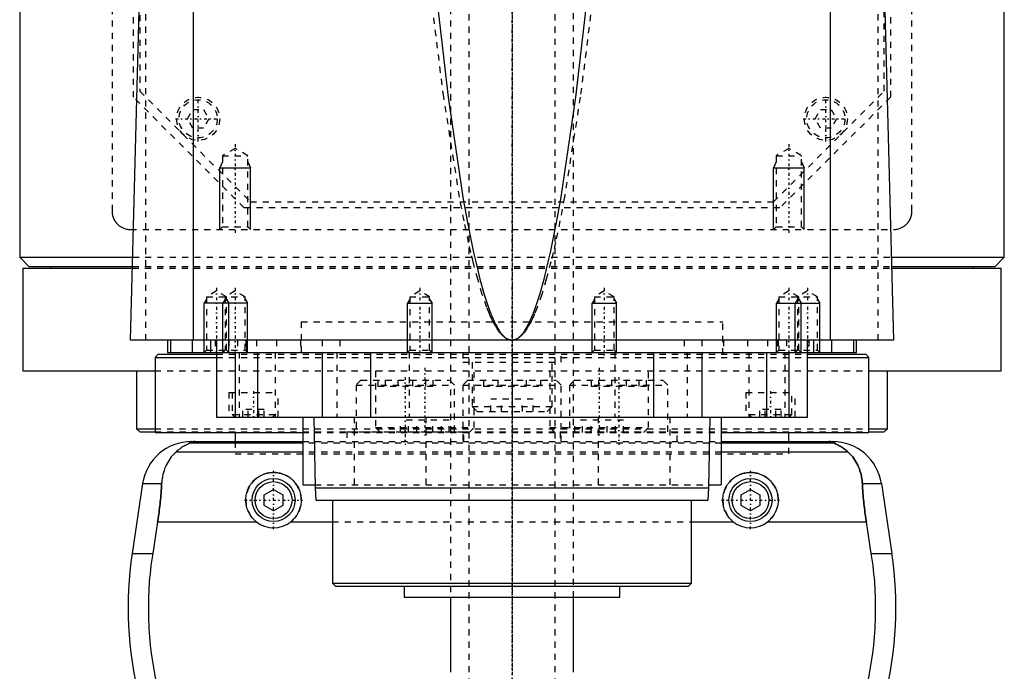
# Model space of a CAD drawing. Extents: x -90 to 90, y -97 to 327.
# Tile 4 of 8: x -80 to 80, y -37 to 69. Entities that reach past the tile are written whole.
import ezdxf

# ---------------------------------------------------------------- set-up
doc = ezdxf.new("R2010")
doc.units = 0
doc.linetypes.add('CENTER', pattern=[1.5, 0.45, -0.5, 0.05, -0.5])
doc.linetypes.add('DASHED', pattern=[2, 1, -1])
for name, color, linetype in [('AM_0', 7, 'CONTINUOUS'), ('AM_10', 7, 'CONTINUOUS'), ('AM_3', 7, 'DASHED'), ('AM_7', 7, 'CENTER')]:
    doc.layers.add(name, color=color, linetype=linetype)

msp = doc.modelspace()

# ---------------------------------------------------------------- linework, layer by layer
at = {"layer": 'AM_0', "color": 7, "linetype": 'CONTINUOUS'}
for p, q in [((-80, 291.5), (-80, 30)), ((80, 30), (80, 291.5)), ((-51.74, 16.5), (-51.74, 77.05)), ((51.74, 16.5), (51.74, 77.05)), ((-62, 16.5), (-60.5, 73.35)), ((60.5, 73.35), (62, 16.5)), ((-80, 30), (-78.5, 28.5)), ((-80, 30), (-61.61, 30)), ((61.61, 30), (80, 30)), ((78.5, 28.5), (80, 30)), ((-79.5, 28.2), (-79.5, 11.5)), ((-79.5, 28.2), (-61.66, 28.2)), ((-78.5, 28.5), (-61.65, 28.5)), ((-75, 28.5), (-75, 28.2)), ((61.65, 28.5), (78.5, 28.5)), ((61.66, 28.2), (79.5, 28.2)), ((75, 28.2), (75, 28.5)), ((79.5, 11.5), (79.5, 28.2)), ((62, 16.5), (-62, 16.5)), ((-56, 16.5), (-56, 14.5)), ((-55.47, 16.5), (-55.47, 14.5)), ((-52, 16.5), (-52, 14.5)), ((-49, 16.5), (-49, 14.5)), ((-48, 16.5), (-48, 4)), ((48, 4), (48, 16.5)), ((49, 16.5), (49, 14.5)), ((52, 14.5), (52, 16.5)), ((55.47, 16.5), (55.47, 14.5)), ((56, 14.5), (56, 16.5)), ((-56, 14.5), (56, 14.5)), ((-45, 14.5), (-45, 4)), ((-41.36, 14.5), (-41.36, 4)), ((-30.85, 14.5), (-30.85, 4)), ((-23, 14.5), (-23, 4)), ((-13, 14.5), (-13, 14.5)), ((0, 14.5), (0, 4)), ((13, 14.5), (13, 14.5)), ((23, 14.5), (23, 4)), ((30.85, 14.5), (30.85, 4)), ((41.36, 14.5), (41.36, 4)), ((45, 14.5), (45, 4)), ((-57.5, 14.2), (-58, 13.7)), ((-58, 13.7), (-58, 1.5)), ((-58, 13.7), (-48.01, 13.7)), ((-57.5, 14.2), (-48.01, 14.2)), ((48.01, 14.2), (57.5, 14.2)), ((48.01, 13.7), (58, 13.7)), ((58, 13.7), (57.5, 14.2)), ((58, 1.5), (58, 13.7)), ((-79.5, 11.5), (-58.06, 11.5)), ((-61, 11.5), (-61, 2.08)), ((58.06, 11.5), (79.5, 11.5)), ((61, 2.08), (61, 11.5)), ((-48, 4), (48, 4)), ((-34, 4), (-34, -7)), ((-32.18, 4), (-32, -7.5)), ((32, -7.5), (32.18, 4)), ((34, 4), (34, -7)), ((-61, 2.08), (-60.5, 1.58)), ((-61, 2.08), (-58.04, 2.08)), ((58.04, 2.08), (61, 2.08)), ((60.5, 1.58), (61, 2.08)), ((-60.5, 1.58), (-58.02, 1.58)), ((-58, 1.5), (-34.04, 1.5)), ((-52.11, 0), (-34, 0)), ((-45, 1.5), (-45, 0)), ((34, 0), (52.11, 0)), ((34.04, 1.5), (58, 1.5)), ((45, 0), (45, 1.5)), ((58.02, 1.58), (60.5, 1.58)), ((-34, -0.25), (-52.38, -0.25)), ((52.38, -0.25), (34, -0.25)), ((-34, -1.69), (-54.6, -1.69)), ((54.6, -1.69), (34, -1.69)), ((-60.02, -6.81), (-61.72, -18.16)), ((-60.02, -6.81), (-56.93, -6.81)), ((-40.25, -8.63), (-38.75, -7.77)), ((-38.75, -7.77), (-37.25, -8.63)), ((-34, -7), (-32.01, -7)), ((-32, -7.5), (-31.9, -9.5)), ((-32, -7.5), (32, -7.5)), ((31.9, -9.5), (32, -7.5)), ((32.01, -7), (34, -7)), ((37.25, -8.63), (38.75, -7.77)), ((38.75, -7.77), (40.25, -8.63)), ((56.93, -6.81), (60.02, -6.81)), ((60.02, -6.81), (61.72, -18.16)), ((-40.25, -10.37), (-40.25, -8.63)), ((-37.25, -8.63), (-37.25, -10.37)), ((-31.9, -9.5), (31.9, -9.5)), ((-29.18, -9.5), (-29.18, -23)), ((29.18, -23), (29.18, -9.5)), ((37.25, -10.37), (37.25, -8.63)), ((40.25, -8.63), (40.25, -10.37)), ((-38.75, -11.23), (-40.25, -10.37)), ((-37.25, -10.37), (-38.75, -11.23)), ((38.75, -11.23), (37.25, -10.37)), ((40.25, -10.37), (38.75, -11.23)), ((-57.58, -13.03), (-58.39, -18.16)), ((-57.58, -13.03), (-41.54, -13.03)), ((-35.96, -13.03), (-29.18, -13.03)), ((29.18, -13.03), (35.96, -13.03)), ((41.54, -13.03), (57.58, -13.03)), ((58.39, -18.16), (57.58, -13.03)), ((-61.72, -18.16), (-58.39, -18.16)), ((58.39, -18.16), (61.72, -18.16)), ((-29.18, -23), (-28.68, -23.5)), ((-29.18, -23), (29.18, -23)), ((-28.68, -23.5), (28.68, -23.5)), ((-17.5, -23.5), (-17.5, -25.3)), ((17.5, -25.3), (17.5, -23.5)), ((28.68, -23.5), (29.18, -23)), ((-17.5, -25.3), (17.5, -25.3)), ((-10, -25.3), (-10, -37.5)), ((10, -37.5), (10, -25.3))]:
    msp.add_line(p, q, dxfattribs=at)
for points in [[(-12.4, 73.35, 0), (-10.36, 56.04, 0), (-7.97, 39.77, 0), (-7.28, 35.91, 0), (-6.59, 32.39, 0), (-6.24, 30.76, 0), (-5.9, 29.22, 0), (-5.21, 26.41, 0), (-4.52, 23.94, 0), (-3.82, 21.83, 0), (-3.42, 20.76, 0), (-3.3, 20.48, 0), (-3.19, 20.2, 0), (-3.13, 20.07, 0), (-3.07, 19.94, 0), (-2.95, 19.68, 0), (-2.84, 19.44, 0), (-2.72, 19.2, 0), (-2.61, 18.98, 0), (-2.49, 18.76, 0), (-2.43, 18.66, 0), (-2.38, 18.56, 0), (-2.26, 18.36, 0), (-2.14, 18.18, 0), (-2.09, 18.09, 0), (-2.03, 18, 0), (-1.91, 17.83, 0), (-1.8, 17.68, 0), (-1.74, 17.6, 0), (-1.68, 17.53, 0), (-1.56, 17.39, 0), (-1.45, 17.27, 0), (-1.33, 17.15, 0), (-1.22, 17.04, 0), (-1.1, 16.94, 0), (-1.04, 16.9, 0), (-0.99, 16.85, 0), (-0.87, 16.78, 0), (-0.75, 16.71, 0), (-0.64, 16.65, 0), (-0.57, 16.62, 0), (-0.55, 16.61, 0), (-0.53, 16.6, 0), (-0.52, 16.6, 0), (-0.51, 16.6, 0), (-0.49, 16.59, 0), (-0.47, 16.58, 0), (-0.45, 16.58, 0), (-0.43, 16.57, 0), (-0.42, 16.56, 0), (-0.41, 16.56, 0), (-0.4, 16.56, 0), (-0.38, 16.55, 0), (-0.36, 16.55, 0), (-0.35, 16.54, 0), (-0.34, 16.54, 0), (-0.32, 16.54, 0), (-0.3, 16.53, 0), (-0.29, 16.53, 0), (-0.28, 16.53, 0), (-0.26, 16.52, 0), (-0.24, 16.52, 0), (-0.22, 16.52, 0), (-0.2, 16.51, 0), (-0.18, 16.51, 0), (-0.17, 16.51, 0), (-0.16, 16.51, 0), (-0.14, 16.51, 0), (-0.13, 16.51, 0), (-0.11, 16.5, 0), (-0.09, 16.5, 0), (-0.07, 16.5, 0), (-0.06, 16.5, 0), (-0.05, 16.5, 0), (-0.03, 16.5, 0), (-0.01, 16.5, 0), (0, 16.5, 0)], [(0, 16.5, 0), (0.01, 16.5, 0), (0.03, 16.5, 0), (0.05, 16.5, 0), (0.06, 16.5, 0), (0.07, 16.5, 0), (0.09, 16.5, 0), (0.11, 16.5, 0), (0.13, 16.51, 0), (0.14, 16.51, 0), (0.16, 16.51, 0), (0.17, 16.51, 0), (0.18, 16.51, 0), (0.2, 16.51, 0), (0.22, 16.52, 0), (0.24, 16.52, 0), (0.26, 16.52, 0), (0.28, 16.53, 0), (0.29, 16.53, 0), (0.3, 16.53, 0), (0.32, 16.54, 0), (0.34, 16.54, 0), (0.35, 16.54, 0), (0.36, 16.55, 0), (0.38, 16.55, 0), (0.4, 16.56, 0), (0.41, 16.56, 0), (0.42, 16.56, 0), (0.43, 16.57, 0), (0.45, 16.58, 0), (0.47, 16.58, 0), (0.49, 16.59, 0), (0.51, 16.6, 0), (0.52, 16.6, 0), (0.53, 16.6, 0), (0.55, 16.61, 0), (0.57, 16.62, 0), (0.59, 16.63, 0), (0.61, 16.63, 0), (0.63, 16.64, 0), (0.64, 16.65, 0), (0.65, 16.65, 0), (0.67, 16.66, 0), (0.69, 16.67, 0), (0.75, 16.71, 0), (0.87, 16.78, 0), (0.99, 16.85, 0), (1.04, 16.9, 0), (1.1, 16.94, 0), (1.22, 17.04, 0), (1.33, 17.15, 0), (1.45, 17.27, 0), (1.56, 17.39, 0), (1.68, 17.53, 0), (1.74, 17.6, 0), (1.8, 17.68, 0), (1.91, 17.83, 0), (2.03, 18, 0), (2.09, 18.09, 0), (2.14, 18.18, 0), (2.26, 18.36, 0), (2.38, 18.56, 0), (2.43, 18.66, 0), (2.49, 18.76, 0), (2.61, 18.98, 0), (2.72, 19.2, 0), (2.84, 19.44, 0), (2.95, 19.68, 0), (3.07, 19.94, 0), (3.13, 20.07, 0), (3.19, 20.2, 0), (3.3, 20.48, 0), (3.42, 20.76, 0), (3.82, 21.83, 0), (4.52, 23.94, 0), (5.21, 26.41, 0), (5.9, 29.22, 0), (6.24, 30.76, 0), (6.59, 32.39, 0), (7.28, 35.91, 0), (7.97, 39.77, 0), (10.36, 56.04, 0), (12.4, 73.35, 0)], [(-51.49, 0, 0), (-51.5, 0, 0), (-51.51, 0, 0), (-51.52, 0, 0), (-51.52, 0, 0), (-51.53, 0, 0), (-51.53, 0, 0), (-51.54, 0, 0), (-51.55, 0, 0), (-51.56, 0, 0), (-51.57, 0, 0), (-51.57, 0, 0), (-51.58, 0, 0), (-51.59, 0, 0), (-51.6, 0, 0), (-51.6, 0, 0), (-51.61, 0, 0), (-51.62, 0, 0), (-51.63, 0, 0), (-51.63, 0, 0), (-51.64, 0, 0), (-51.65, 0, 0), (-51.65, 0, 0), (-51.66, 0, 0), (-51.67, 0, 0), (-51.67, 0, 0), (-51.68, 0, 0), (-51.68, 0, 0), (-51.69, 0, 0), (-51.7, 0, 0), (-51.7, 0, 0), (-51.71, 0, 0), (-51.72, 0, 0), (-51.72, 0, 0), (-51.73, 0, 0), (-51.73, 0, 0), (-51.74, 0, 0), (-51.75, 0, 0), (-51.76, 0, 0), (-51.76, -0.01, 0), (-51.77, -0.01, 0), (-51.77, -0.01, 0), (-51.78, -0.01, 0), (-51.78, -0.01, 0), (-51.79, -0.01, 0), (-51.8, -0.01, 0), (-51.8, -0.01, 0), (-51.81, -0.01, 0), (-51.81, -0.01, 0), (-51.82, -0.01, 0), (-51.82, -0.01, 0), (-51.84, -0.01, 0), (-51.87, -0.01, 0), (-51.89, -0.01, 0), (-51.91, -0.01, 0), (-51.93, -0.01, 0), (-51.96, -0.02, 0), (-51.99, -0.02, 0), (-52.01, -0.02, 0), (-52.04, -0.02, 0), (-52.05, -0.03, 0), (-52.06, -0.03, 0), (-52.08, -0.03, 0), (-52.1, -0.03, 0), (-52.1, -0.03, 0), (-52.11, -0.03, 0), (-52.13, -0.04, 0), (-52.15, -0.04, 0), (-52.15, -0.04, 0), (-52.16, -0.04, 0), (-52.17, -0.04, 0), (-52.19, -0.04, 0), (-52.23, -0.05, 0), (-52.3, -0.07, 0), (-52.35, -0.08, 0), (-52.39, -0.1, 0), (-52.41, -0.11, 0), (-52.42, -0.12, 0), (-52.43, -0.13, 0), (-52.45, -0.14, 0), (-52.45, -0.16, 0), (-52.45, -0.17, 0), (-52.45, -0.19, 0), (-52.44, -0.2, 0), (-52.44, -0.21, 0), (-52.43, -0.22, 0), (-52.41, -0.23, 0), (-52.39, -0.25, 0), (-52.38, -0.25, 0)], [(52.38, -0.25, 0), (52.39, -0.25, 0), (52.41, -0.23, 0), (52.43, -0.22, 0), (52.44, -0.21, 0), (52.44, -0.2, 0), (52.45, -0.19, 0), (52.45, -0.17, 0), (52.45, -0.16, 0), (52.45, -0.14, 0), (52.43, -0.13, 0), (52.42, -0.12, 0), (52.41, -0.11, 0), (52.39, -0.1, 0), (52.35, -0.08, 0), (52.3, -0.07, 0), (52.23, -0.05, 0), (52.19, -0.04, 0), (52.17, -0.04, 0), (52.16, -0.04, 0), (52.15, -0.04, 0), (52.15, -0.04, 0), (52.13, -0.04, 0), (52.11, -0.03, 0), (52.1, -0.03, 0), (52.1, -0.03, 0), (52.08, -0.03, 0), (52.06, -0.03, 0), (52.05, -0.03, 0), (52.04, -0.02, 0), (52.01, -0.02, 0), (51.99, -0.02, 0), (51.96, -0.02, 0), (51.93, -0.01, 0), (51.91, -0.01, 0), (51.89, -0.01, 0), (51.87, -0.01, 0), (51.84, -0.01, 0), (51.82, -0.01, 0), (51.82, -0.01, 0), (51.81, -0.01, 0), (51.81, -0.01, 0), (51.8, -0.01, 0), (51.8, -0.01, 0), (51.79, -0.01, 0), (51.78, -0.01, 0), (51.78, -0.01, 0), (51.77, -0.01, 0), (51.77, -0.01, 0), (51.76, -0.01, 0), (51.76, 0, 0), (51.75, 0, 0), (51.74, 0, 0), (51.73, 0, 0), (51.73, 0, 0), (51.72, 0, 0), (51.72, 0, 0), (51.71, 0, 0), (51.7, 0, 0), (51.7, 0, 0), (51.69, 0, 0), (51.68, 0, 0), (51.68, 0, 0), (51.67, 0, 0), (51.67, 0, 0), (51.66, 0, 0), (51.65, 0, 0), (51.65, 0, 0), (51.64, 0, 0), (51.63, 0, 0), (51.63, 0, 0), (51.62, 0, 0), (51.61, 0, 0), (51.6, 0, 0), (51.6, 0, 0), (51.59, 0, 0), (51.58, 0, 0), (51.57, 0, 0), (51.57, 0, 0), (51.56, 0, 0), (51.55, 0, 0), (51.54, 0, 0), (51.53, 0, 0), (51.53, 0, 0), (51.52, 0, 0), (51.52, 0, 0), (51.51, 0, 0), (51.5, 0, 0), (51.49, 0, 0)], [(-52.38, -0.25, 0), (-52.38, -0.25, 0), (-52.38, -0.26, 0), (-52.38, -0.26, 0), (-52.38, -0.26, 0), (-52.38, -0.26, 0), (-52.38, -0.26, 0), (-52.38, -0.27, 0), (-52.38, -0.27, 0), (-52.38, -0.27, 0), (-52.39, -0.27, 0), (-52.39, -0.28, 0), (-52.39, -0.28, 0), (-52.4, -0.28, 0), (-52.41, -0.28, 0), (-52.41, -0.29, 0), (-52.42, -0.29, 0), (-52.43, -0.3, 0), (-52.43, -0.3, 0), (-52.44, -0.3, 0), (-52.45, -0.31, 0), (-52.46, -0.31, 0), (-52.46, -0.31, 0), (-52.47, -0.32, 0), (-52.48, -0.32, 0), (-52.49, -0.33, 0), (-52.5, -0.33, 0), (-52.5, -0.33, 0), (-52.51, -0.34, 0), (-52.53, -0.34, 0), (-52.54, -0.35, 0), (-52.55, -0.35, 0), (-52.57, -0.36, 0), (-52.57, -0.36, 0), (-52.58, -0.37, 0), (-52.6, -0.37, 0), (-52.61, -0.38, 0), (-52.66, -0.4, 0), (-52.76, -0.45, 0), (-52.88, -0.51, 0), (-53, -0.57, 0), (-53.06, -0.6, 0), (-53.13, -0.64, 0), (-53.27, -0.72, 0), (-53.43, -0.81, 0), (-53.59, -0.91, 0), (-53.76, -1.02, 0), (-53.94, -1.15, 0), (-54.03, -1.21, 0), (-54.12, -1.29, 0), (-54.31, -1.44, 0), (-54.5, -1.6, 0), (-54.6, -1.69, 0)], [(54.6, -1.69, 0), (54.51, -1.61, 0), (54.32, -1.45, 0), (54.14, -1.31, 0), (54.06, -1.24, 0), (53.97, -1.17, 0), (53.8, -1.05, 0), (53.63, -0.94, 0), (53.48, -0.84, 0), (53.33, -0.75, 0), (53.18, -0.67, 0), (53.12, -0.63, 0), (53.05, -0.59, 0), (52.93, -0.53, 0), (52.81, -0.48, 0), (52.7, -0.42, 0), (52.64, -0.4, 0), (52.63, -0.39, 0), (52.61, -0.38, 0), (52.6, -0.38, 0), (52.6, -0.37, 0), (52.58, -0.37, 0), (52.57, -0.36, 0), (52.55, -0.35, 0), (52.54, -0.35, 0), (52.52, -0.34, 0), (52.52, -0.34, 0), (52.51, -0.33, 0), (52.5, -0.33, 0), (52.48, -0.32, 0), (52.48, -0.32, 0), (52.47, -0.32, 0), (52.46, -0.31, 0), (52.45, -0.31, 0), (52.44, -0.3, 0), (52.44, -0.3, 0), (52.43, -0.3, 0), (52.42, -0.29, 0), (52.41, -0.29, 0), (52.4, -0.28, 0), (52.4, -0.28, 0), (52.39, -0.28, 0), (52.39, -0.28, 0), (52.39, -0.27, 0), (52.38, -0.27, 0), (52.38, -0.27, 0), (52.38, -0.26, 0), (52.38, -0.26, 0), (52.38, -0.26, 0), (52.38, -0.26, 0), (52.38, -0.26, 0), (52.38, -0.25, 0), (52.38, -0.25, 0)], [(-54.6, -1.69, 0), (-54.72, -1.8, 0), (-54.94, -2.02, 0), (-55.16, -2.25, 0), (-55.26, -2.37, 0), (-55.36, -2.49, 0), (-55.55, -2.74, 0), (-55.73, -3, 0), (-55.9, -3.27, 0), (-56.06, -3.55, 0), (-56.2, -3.83, 0), (-56.27, -3.98, 0), (-56.33, -4.12, 0), (-56.45, -4.42, 0), (-56.55, -4.72, 0), (-56.65, -5.03, 0), (-56.73, -5.34, 0), (-56.8, -5.66, 0), (-56.82, -5.83, 0), (-56.85, -5.99, 0), (-56.89, -6.32, 0), (-56.92, -6.65, 0), (-56.93, -6.81, 0)], [(56.93, -6.81, 0), (56.92, -6.65, 0), (56.89, -6.32, 0), (56.85, -5.99, 0), (56.82, -5.83, 0), (56.8, -5.66, 0), (56.73, -5.34, 0), (56.65, -5.03, 0), (56.55, -4.72, 0), (56.45, -4.42, 0), (56.33, -4.12, 0), (56.27, -3.97, 0), (56.2, -3.83, 0), (56.06, -3.55, 0), (55.9, -3.27, 0), (55.73, -3, 0), (55.55, -2.74, 0), (55.36, -2.49, 0), (55.26, -2.37, 0), (55.16, -2.25, 0), (54.94, -2.02, 0), (54.72, -1.8, 0), (54.6, -1.69, 0)], [(-41.54, -13.03, 0), (-41.62, -12.97, 0), (-41.77, -12.83, 0), (-41.92, -12.69, 0), (-41.99, -12.62, 0), (-42.06, -12.55, 0), (-42.2, -12.39, 0), (-42.33, -12.23, 0), (-42.45, -12.06, 0), (-42.57, -11.89, 0), (-42.67, -11.7, 0), (-42.72, -11.61, 0), (-42.77, -11.52, 0), (-42.86, -11.32, 0), (-42.95, -11.13, 0), (-43.02, -10.93, 0), (-43.08, -10.73, 0), (-43.13, -10.52, 0), (-43.15, -10.42, 0), (-43.18, -10.32, 0), (-43.21, -10.11, 0), (-43.23, -9.91, 0), (-43.24, -9.81, 0), (-43.25, -9.71, 0), (-43.25, -9.51, 0), (-43.25, -9.31, 0), (-43.24, -9.21, 0), (-43.23, -9.11, 0), (-43.21, -8.91, 0), (-43.18, -8.7, 0), (-43.14, -8.5, 0), (-43.09, -8.3, 0), (-43.03, -8.1, 0), (-42.99, -8.01, 0), (-42.96, -7.91, 0), (-42.88, -7.72, 0), (-42.8, -7.53, 0), (-42.7, -7.34, 0), (-42.6, -7.17, 0), (-42.49, -6.99, 0), (-42.43, -6.91, 0), (-42.37, -6.83, 0), (-42.25, -6.67, 0), (-42.12, -6.52, 0), (-41.98, -6.37, 0), (-41.84, -6.23, 0), (-41.7, -6.1, 0), (-41.62, -6.03, 0), (-41.54, -5.97, 0), (-41.38, -5.85, 0), (-41.21, -5.73, 0), (-41.03, -5.62, 0), (-40.85, -5.52, 0), (-40.67, -5.43, 0), (-40.57, -5.38, 0), (-40.47, -5.34, 0), (-40.28, -5.27, 0), (-40.08, -5.2, 0), (-39.87, -5.14, 0), (-39.67, -5.1, 0), (-39.46, -5.06, 0), (-39.36, -5.04, 0), (-39.26, -5.03, 0), (-39.05, -5.01, 0), (-38.85, -5, 0), (-38.75, -5, 0), (-38.65, -5, 0), (-38.45, -5.01, 0), (-38.24, -5.03, 0), (-38.14, -5.04, 0), (-38.04, -5.06, 0), (-37.83, -5.1, 0), (-37.63, -5.14, 0), (-37.42, -5.2, 0), (-37.22, -5.27, 0), (-37.03, -5.34, 0), (-36.93, -5.38, 0), (-36.83, -5.43, 0), (-36.65, -5.52, 0), (-36.47, -5.62, 0), (-36.29, -5.73, 0), (-36.12, -5.85, 0), (-35.96, -5.97, 0), (-35.88, -6.03, 0), (-35.8, -6.1, 0), (-35.66, -6.23, 0), (-35.52, -6.37, 0), (-35.38, -6.52, 0), (-35.25, -6.67, 0), (-35.13, -6.83, 0), (-35.07, -6.91, 0), (-35.01, -6.99, 0), (-34.9, -7.17, 0), (-34.8, -7.34, 0), (-34.7, -7.53, 0), (-34.62, -7.72, 0), (-34.54, -7.91, 0), (-34.51, -8.01, 0), (-34.47, -8.1, 0), (-34.41, -8.3, 0), (-34.36, -8.5, 0), (-34.32, -8.7, 0), (-34.29, -8.91, 0), (-34.27, -9.11, 0), (-34.26, -9.21, 0), (-34.25, -9.31, 0), (-34.25, -9.51, 0), (-34.25, -9.71, 0), (-34.26, -9.81, 0), (-34.27, -9.91, 0), (-34.29, -10.11, 0), (-34.32, -10.32, 0), (-34.35, -10.42, 0), (-34.37, -10.52, 0), (-34.42, -10.73, 0), (-34.48, -10.93, 0), (-34.55, -11.13, 0), (-34.64, -11.32, 0), (-34.73, -11.52, 0), (-34.78, -11.61, 0), (-34.83, -11.7, 0), (-34.93, -11.89, 0), (-35.05, -12.06, 0), (-35.17, -12.23, 0), (-35.3, -12.39, 0), (-35.44, -12.55, 0), (-35.51, -12.62, 0), (-35.58, -12.69, 0), (-35.73, -12.83, 0), (-35.88, -12.97, 0), (-35.96, -13.03, 0)], [(35.96, -13.03, 0), (35.88, -12.97, 0), (35.73, -12.83, 0), (35.58, -12.69, 0), (35.51, -12.62, 0), (35.44, -12.55, 0), (35.3, -12.39, 0), (35.17, -12.23, 0), (35.05, -12.06, 0), (34.93, -11.89, 0), (34.83, -11.7, 0), (34.78, -11.61, 0), (34.73, -11.52, 0), (34.64, -11.32, 0), (34.55, -11.13, 0), (34.48, -10.93, 0), (34.42, -10.73, 0), (34.37, -10.52, 0), (34.35, -10.42, 0), (34.32, -10.32, 0), (34.29, -10.11, 0), (34.27, -9.91, 0), (34.26, -9.81, 0), (34.25, -9.71, 0), (34.25, -9.51, 0), (34.25, -9.31, 0), (34.26, -9.21, 0), (34.27, -9.11, 0), (34.29, -8.91, 0), (34.32, -8.7, 0), (34.36, -8.5, 0), (34.41, -8.3, 0), (34.47, -8.1, 0), (34.51, -8.01, 0), (34.54, -7.91, 0), (34.62, -7.72, 0), (34.7, -7.53, 0), (34.8, -7.34, 0), (34.9, -7.17, 0), (35.01, -6.99, 0), (35.07, -6.91, 0), (35.13, -6.83, 0), (35.25, -6.67, 0), (35.38, -6.52, 0), (35.52, -6.37, 0), (35.66, -6.23, 0), (35.8, -6.1, 0), (35.88, -6.03, 0), (35.96, -5.97, 0), (36.12, -5.85, 0), (36.29, -5.73, 0), (36.47, -5.62, 0), (36.65, -5.52, 0), (36.83, -5.43, 0), (36.93, -5.38, 0), (37.03, -5.34, 0), (37.22, -5.27, 0), (37.42, -5.2, 0), (37.63, -5.14, 0), (37.83, -5.1, 0), (38.04, -5.06, 0), (38.14, -5.04, 0), (38.24, -5.03, 0), (38.45, -5.01, 0), (38.65, -5, 0), (38.75, -5, 0), (38.85, -5, 0), (39.05, -5.01, 0), (39.26, -5.03, 0), (39.36, -5.04, 0), (39.46, -5.06, 0), (39.67, -5.1, 0), (39.87, -5.14, 0), (40.08, -5.2, 0), (40.28, -5.27, 0), (40.47, -5.34, 0), (40.57, -5.38, 0), (40.67, -5.43, 0), (40.85, -5.52, 0), (41.03, -5.62, 0), (41.21, -5.73, 0), (41.38, -5.85, 0), (41.54, -5.97, 0), (41.62, -6.03, 0), (41.7, -6.1, 0), (41.84, -6.23, 0), (41.98, -6.37, 0), (42.12, -6.52, 0), (42.25, -6.67, 0), (42.37, -6.83, 0), (42.43, -6.91, 0), (42.49, -6.99, 0), (42.6, -7.17, 0), (42.7, -7.34, 0), (42.8, -7.53, 0), (42.88, -7.72, 0), (42.96, -7.91, 0), (42.99, -8.01, 0), (43.03, -8.1, 0), (43.09, -8.3, 0), (43.14, -8.5, 0), (43.18, -8.7, 0), (43.21, -8.91, 0), (43.23, -9.11, 0), (43.24, -9.21, 0), (43.25, -9.31, 0), (43.25, -9.51, 0), (43.25, -9.71, 0), (43.24, -9.81, 0), (43.23, -9.91, 0), (43.21, -10.11, 0), (43.18, -10.32, 0), (43.15, -10.42, 0), (43.13, -10.52, 0), (43.08, -10.73, 0), (43.02, -10.93, 0), (42.95, -11.13, 0), (42.86, -11.32, 0), (42.77, -11.52, 0), (42.72, -11.61, 0), (42.67, -11.7, 0), (42.57, -11.89, 0), (42.45, -12.06, 0), (42.33, -12.23, 0), (42.2, -12.39, 0), (42.06, -12.55, 0), (41.99, -12.62, 0), (41.92, -12.69, 0), (41.77, -12.83, 0), (41.62, -12.97, 0), (41.54, -13.03, 0)], [(-56.93, -6.81, 0), (-56.94, -6.99, 0), (-56.96, -7.33, 0), (-56.98, -7.68, 0), (-56.99, -7.85, 0), (-57, -8.03, 0), (-57.03, -8.37, 0), (-57.06, -8.72, 0), (-57.09, -9.07, 0), (-57.12, -9.42, 0), (-57.15, -9.77, 0), (-57.17, -9.94, 0), (-57.19, -10.12, 0), (-57.23, -10.46, 0), (-57.27, -10.81, 0), (-57.31, -11.15, 0), (-57.36, -11.5, 0), (-57.4, -11.84, 0), (-57.43, -12.01, 0), (-57.45, -12.18, 0), (-57.5, -12.52, 0), (-57.55, -12.86, 0), (-57.58, -13.03, 0)], [(57.58, -13.03, 0), (57.55, -12.86, 0), (57.5, -12.52, 0), (57.45, -12.18, 0), (57.43, -12.01, 0), (57.4, -11.84, 0), (57.36, -11.5, 0), (57.31, -11.15, 0), (57.27, -10.81, 0), (57.23, -10.46, 0), (57.19, -10.12, 0), (57.17, -9.94, 0), (57.15, -9.77, 0), (57.12, -9.42, 0), (57.09, -9.07, 0), (57.06, -8.72, 0), (57.03, -8.37, 0), (57, -8.03, 0), (56.99, -7.85, 0), (56.98, -7.68, 0), (56.96, -7.33, 0), (56.94, -6.99, 0), (56.93, -6.81, 0)], [(-58.39, -18.16, 0), (-58.5, -18.82, 0), (-58.67, -20.16, 0), (-58.82, -21.48, 0), (-58.88, -22.14, 0), (-58.94, -22.8, 0), (-59.02, -24.1, 0), (-59.07, -25.38, 0), (-59.09, -26.64, 0), (-59.09, -27.88, 0), (-59.06, -29.15, 0), (-59.03, -29.79, 0), (-58.99, -30.44, 0), (-58.9, -31.75, 0), (-58.78, -33.07, 0), (-58.62, -34.4, 0), (-58.43, -35.73, 0), (-58.21, -37.05, 0), (-58.09, -37.72, 0), (-57.96, -38.38, 0), (-57.68, -39.69, 0), (-57.37, -40.98, 0), (-57.2, -41.62, 0)], [(57.2, -41.62, 0), (57.37, -40.98, 0), (57.68, -39.69, 0), (57.96, -38.38, 0), (58.09, -37.72, 0), (58.21, -37.05, 0), (58.43, -35.73, 0), (58.62, -34.4, 0), (58.78, -33.07, 0), (58.9, -31.75, 0), (58.99, -30.44, 0), (59.03, -29.79, 0), (59.06, -29.15, 0), (59.09, -27.88, 0), (59.09, -26.64, 0), (59.07, -25.38, 0), (59.02, -24.1, 0), (58.94, -22.8, 0), (58.88, -22.14, 0), (58.82, -21.48, 0), (58.67, -20.16, 0), (58.5, -18.82, 0), (58.39, -18.16, 0)]]:
    msp.add_polyline3d(points, dxfattribs=at)
for centre, radius in [((-38.75, -9.5), 3.5), ((38.75, -9.5), 3.5), ((-38.75, -9.5), 3), ((38.75, -9.5), 3)]:
    msp.add_circle(centre, radius, dxfattribs=at)
for centre, radius, start, end in [((-52.11, -8), 8, 90, 171.467), ((52.11, -8), 8, 8.533, 90), ((-38.75, -9.5), 4.5, 231.7104, 308.2896), ((38.75, -9.5), 4.5, 231.7104, 308.2896), ((-2.39, -27.06), 60, 171.467, 194.0378), ((2.39, -27.06), 60, 345.9622, 8.533)]:
    msp.add_arc(centre, radius, start, end, dxfattribs=at)
at = {"layer": 'AM_10', "color": 7, "linetype": 'CONTINUOUS'}
for p, q in [((-47.07, 45.5), (-47.5, 44.5)), ((-42.93, 45.5), (-42.5, 44.5)), ((42.93, 45.5), (42.5, 44.5)), ((47.07, 45.5), (47.5, 44.5)), ((-47.5, 34.5), (-47.5, 44.5)), ((-47.5, 44.5), (-42.5, 44.5)), ((-42.5, 34.5), (-42.5, 44.5)), ((42.5, 34.5), (42.5, 44.5)), ((42.5, 44.5), (47.5, 44.5)), ((47.5, 34.5), (47.5, 44.5)), ((-49.62, 23.16), (-50, 22.5)), ((-50, 14.5), (-50, 22.5)), ((-43, 22.5), (-50, 22.5)), ((-46.62, 23.16), (-47, 22.5)), ((-47, 14.5), (-47, 22.5)), ((-46.38, 23.16), (-46, 22.5)), ((-46, 14.5), (-46, 22.5)), ((-43.38, 23.16), (-43, 22.5)), ((-43, 14.5), (-43, 22.5)), ((-16.62, 23.16), (-17, 22.5)), ((-17, 14.5), (-17, 22.5)), ((-17, 22.5), (-13, 22.5)), ((-13.38, 23.16), (-13, 22.5)), ((-13, 14.5), (-13, 22.5)), ((13.38, 23.16), (13, 22.5)), ((13, 14.5), (13, 22.5)), ((13, 22.5), (17, 22.5)), ((16.62, 23.16), (17, 22.5)), ((17, 14.5), (17, 22.5)), ((43.38, 23.16), (43, 22.5)), ((43, 14.5), (43, 22.5)), ((43, 22.5), (50, 22.5)), ((46.38, 23.16), (46, 22.5)), ((46, 14.5), (46, 22.5)), ((46.62, 23.16), (47, 22.5)), ((47, 14.5), (47, 22.5)), ((49.62, 23.16), (50, 22.5)), ((50, 14.5), (50, 22.5))]:
    msp.add_line(p, q, dxfattribs=at)
at = {"layer": 'AM_3', "color": 6, "linetype": 'DASHED'}
for p, q in [((-7, 307.5), (-7, -77.5)), ((7, -77.5), (7, 307.5)), ((-65, 292.5), (-65, 37.5)), ((65, 37.5), (65, 292.5)), ((-10, 212.5), (-10, -25.3)), ((10, -25.3), (10, 212.5)), ((-61.5, 56), (-61.5, 141.02)), ((61.5, 141.02), (61.5, 56)), ((-60.5, 139.35), (-60.5, 57)), ((60.5, 57), (60.5, 139.35)), ((-59.5, 16.5), (-59.5, 75.49)), ((59.5, 16.5), (59.5, 75.49)), ((-43.5, 38), (-61.5, 56)), ((-60.5, 57), (-42.5, 39)), ((42.5, 39), (60.5, 57)), ((61.5, 56), (43.5, 38)), ((-52.73, 52.5), (-51.87, 54)), ((-51.87, 54), (-50.13, 54)), ((-50.13, 54), (-49.27, 52.5)), ((49.27, 52.5), (50.13, 54)), ((50.13, 54), (51.87, 54)), ((51.87, 54), (52.73, 52.5)), ((-51.87, 51), (-52.73, 52.5)), ((-49.27, 52.5), (-50.13, 51)), ((50.13, 51), (49.27, 52.5)), ((52.73, 52.5), (51.87, 51)), ((-50.13, 51), (-51.87, 51)), ((51.87, 51), (50.13, 51)), ((-45, 47.69), (-47.07, 46.5)), ((-47.07, 46.5), (-47.07, 34.93)), ((-47.07, 46.5), (-42.93, 46.5)), ((-42.93, 46.5), (-45, 47.69)), ((-42.93, 34.93), (-42.93, 46.5)), ((45, 47.69), (42.93, 46.5)), ((42.93, 46.5), (42.93, 34.93)), ((42.93, 46.5), (47.07, 46.5)), ((47.07, 46.5), (45, 47.69)), ((47.07, 34.93), (47.07, 46.5)), ((-42.5, 39), (42.5, 39)), ((43.5, 38), (-43.5, 38)), ((-62, 34.5), (62, 34.5)), ((-47.07, 34.93), (-47.5, 34.5)), ((-47.07, 34.93), (-42.93, 34.93)), ((-42.5, 34.5), (-42.93, 34.93)), ((42.93, 34.93), (42.5, 34.5)), ((42.93, 34.93), (47.07, 34.93)), ((47.5, 34.5), (47.07, 34.93)), ((-61.61, 30), (61.61, 30)), ((-61.66, 28.2), (61.66, 28.2)), ((-61.65, 28.5), (61.65, 28.5)), ((-48, 24.5), (-49.62, 23.56)), ((-46.38, 23.56), (-48, 24.5)), ((-45, 24.5), (-46.62, 23.56)), ((-43.38, 23.56), (-45, 24.5)), ((-15, 24.5), (-16.62, 23.56)), ((-13.38, 23.56), (-15, 24.5)), ((15, 24.5), (13.38, 23.56)), ((16.62, 23.56), (15, 24.5)), ((45, 24.5), (43.38, 23.56)), ((46.62, 23.56), (45, 24.5)), ((48, 24.5), (46.38, 23.56)), ((49.62, 23.56), (48, 24.5)), ((-49.62, 23.56), (-49.62, 14.88)), ((-49.62, 23.56), (-43.38, 23.56)), ((-46.62, 23.56), (-46.62, 14.88)), ((-46.38, 14.88), (-46.38, 23.56)), ((-43.38, 14.88), (-43.38, 23.56)), ((-16.62, 23.56), (-16.62, 14.88)), ((-16.62, 23.56), (-13.38, 23.56)), ((-13.38, 14.88), (-13.38, 23.56)), ((13.38, 23.56), (13.38, 14.88)), ((13.38, 23.56), (16.62, 23.56)), ((16.62, 14.88), (16.62, 23.56)), ((43.38, 23.56), (43.38, 14.88)), ((43.38, 23.56), (49.62, 23.56)), ((46.38, 23.56), (46.38, 14.88)), ((46.62, 14.88), (46.62, 23.56)), ((49.62, 14.88), (49.62, 23.56)), ((-34.25, 19.5), (34.25, 19.5)), ((-34.25, 19.5), (-34.25, 14.2)), ((-34.25, 19.5), (0, 19.5)), ((34.25, 14.2), (34.25, 19.5)), ((-48.25, 16.5), (-48.25, 14.5)), ((-46, 16.5), (-46, 14.5)), ((-44.59, 16.5), (-44.59, 14.5)), ((-43.24, 16.5), (-43.24, 14.5)), ((-43.09, 14.5), (-43.09, 16.5)), ((-41.5, 16.5), (-41.5, 14.5)), ((-38.29, 16.5), (-38.29, 14.5)), ((-34.38, 16.5), (-34.38, 14.5)), ((-30.84, 16.5), (-30.84, 14.5)), ((-28, 16.5), (-28, 14.5)), ((28, 16.5), (28, 14.5)), ((30.84, 16.5), (30.84, 14.5)), ((34.38, 16.5), (34.38, 14.5)), ((38.29, 16.5), (38.29, 14.5)), ((41.5, 16.5), (41.5, 14.5)), ((43.09, 16.5), (43.09, 14.5)), ((43.24, 16.5), (43.24, 14.5)), ((44.59, 16.5), (44.59, 14.5)), ((46, 16.5), (46, 14.5)), ((48.25, 16.5), (48.25, 14.5)), ((-49.62, 14.88), (-50, 14.5)), ((-49.62, 14.88), (-43.38, 14.88)), ((-46.62, 14.88), (-47, 14.5)), ((-46, 14.5), (-46.38, 14.88)), ((-44.34, 14.5), (-44.34, 4)), ((-43, 14.5), (-43.38, 14.88)), ((-38.5, 14.5), (-38.5, 4)), ((-28.48, 14.5), (-28.48, 4)), ((-16.62, 14.88), (-17, 14.5)), ((-16.7, 14.5), (-16.7, 4)), ((-16.62, 14.88), (-13.38, 14.88)), ((-13, 14.5), (-13.38, 14.88)), ((-8, 14.5), (-8, 12.9)), ((8, 12.9), (8, 14.5)), ((13.38, 14.88), (13, 14.5)), ((13.38, 14.88), (16.62, 14.88)), ((17, 14.5), (16.62, 14.88)), ((16.7, 14.5), (16.7, 4)), ((28.48, 14.5), (28.48, 4)), ((38.5, 14.5), (38.5, 4)), ((43.38, 14.88), (43, 14.5)), ((43.38, 14.88), (49.62, 14.88)), ((44.34, 14.5), (44.34, 4)), ((46.38, 14.88), (46, 14.5)), ((47, 14.5), (46.62, 14.88)), ((50, 14.5), (49.62, 14.88)), ((-48.01, 14.2), (48.01, 14.2)), ((-48.01, 13.7), (48.01, 13.7)), ((-8, 12.9), (8, 12.9)), ((-6.5, 12.9), (-6.5, 5.7)), ((6.5, 5.7), (6.5, 12.9)), ((-58.06, 11.5), (58.06, 11.5)), ((-22.16, 11.5), (-22.16, 2.3)), ((-6.16, 2.3), (-6.16, 11.5)), ((6.16, 11.5), (6.16, 2.3)), ((22.16, 2.3), (22.16, 11.5)), ((-24.54, 10), (-25.34, 9.2)), ((-24.54, 10), (-10.14, 10)), ((-21.8, 10), (-21.8, 9)), ((-20.61, 10), (-20.61, 9)), ((-18.54, 10), (-18.54, 9)), ((-16.15, 10), (-16.15, 9)), ((-14.07, 10), (-14.07, 9)), ((-12.88, 10), (-12.88, 9)), ((-9.34, 9.2), (-10.14, 10)), ((-7.2, 10), (-8, 9.2)), ((-7.2, 10), (7.2, 10)), ((-4.62, 10), (-4.62, 9)), ((-2.31, 10), (-2.31, 9)), ((2.31, 10), (2.31, 9)), ((4.62, 10), (4.62, 9)), ((8, 9.2), (7.2, 10)), ((10.14, 10), (9.34, 9.2)), ((10.14, 10), (24.54, 10)), ((12.88, 10), (12.88, 9)), ((14.07, 10), (14.07, 9)), ((16.15, 10), (16.15, 9)), ((18.54, 10), (18.54, 9)), ((20.61, 10), (20.61, 9)), ((21.8, 10), (21.8, 9)), ((25.34, 9.2), (24.54, 10)), ((-46, 8), (-46, 4)), ((-46, 8), (-38, 8)), ((-45.5, 8), (-45.5, 4.4)), ((-38, 4), (-38, 8)), ((-25.34, 9.2), (-25.34, 1.6)), ((-25.34, 9.2), (-9.34, 9.2)), ((-21.8, 9), (-12.88, 9)), ((-9.34, 1.6), (-9.34, 9.2)), ((-8, 9.2), (-8, 0)), ((-8, 9.2), (8, 9.2)), ((-4.62, 9), (4.62, 9)), ((8, 0), (8, 9.2)), ((9.34, 9.2), (9.34, 1.6)), ((9.34, 9.2), (25.34, 9.2)), ((12.88, 9), (21.8, 9)), ((25.34, 1.6), (25.34, 9.2)), ((38, 8), (38, 4)), ((38, 8), (46, 8)), ((45.5, 4.4), (45.5, 8)), ((46, 4), (46, 8)), ((-3.46, 4.9), (-3.46, 6.9)), ((3.46, 6.9), (-3.46, 6.9)), ((-1.73, 4.9), (-1.73, 6.9)), ((1.73, 4.9), (1.73, 6.9)), ((3.46, 4.9), (3.46, 6.9)), ((-43.73, 4), (-43.73, 5.25)), ((-40.27, 5.25), (-43.73, 5.25)), ((-42.87, 4), (-42.87, 5.25)), ((-41.13, 4), (-41.13, 5.25)), ((-40.27, 4), (-40.27, 5.25)), ((-6.5, 5.7), (-5.7, 4.9)), ((-6.5, 5.7), (6.5, 5.7)), ((-5.7, 4.9), (5.7, 4.9)), ((5.7, 4.9), (6.5, 5.7)), ((40.27, 4), (40.27, 5.25)), ((43.73, 5.25), (40.27, 5.25)), ((41.13, 4), (41.13, 5.25)), ((42.87, 4), (42.87, 5.25)), ((43.73, 4), (43.73, 5.25)), ((-45.5, 4.4), (-45.1, 4)), ((-45.5, 4.4), (-38.5, 4.4)), ((-38.9, 4), (-38.5, 4.4)), ((-25.65, 4), (-25.65, -7)), ((-18.12, 1.5), (-18.12, 3.5)), ((-10.19, 3.5), (-18.12, 3.5)), ((-16.83, 1.5), (-16.83, 3.5)), ((-15.44, 1.5), (-15.44, 3.5)), ((-13.98, 4), (-13.98, -7)), ((-12.87, 1.5), (-12.87, 3.5)), ((-11.48, 1.5), (-11.48, 3.5)), ((-10.19, 1.5), (-10.19, 3.5)), ((10.19, 1.5), (10.19, 3.5)), ((18.12, 3.5), (10.19, 3.5)), ((11.48, 1.5), (11.48, 3.5)), ((12.87, 1.5), (12.87, 3.5)), ((13.98, 4), (13.98, -7)), ((15.44, 1.5), (15.44, 3.5)), ((16.83, 1.5), (16.83, 3.5)), ((18.12, 1.5), (18.12, 3.5)), ((25.65, 4), (25.65, -7)), ((38.5, 4.4), (38.9, 4)), ((38.5, 4.4), (45.5, 4.4)), ((45.1, 4), (45.5, 4.4)), ((-58.04, 2.08), (58.04, 2.08)), ((-22.16, 2.3), (-21.36, 1.5)), ((-22.16, 2.3), (-6.16, 2.3)), ((-6.96, 1.5), (-6.16, 2.3)), ((6.16, 2.3), (6.96, 1.5)), ((6.16, 2.3), (22.16, 2.3)), ((21.36, 1.5), (22.16, 2.3)), ((-58.02, 1.58), (58.02, 1.58)), ((-45, 1.58), (-45, 1.5)), ((-45, 0), (-45, -2)), ((-34.04, 1.5), (34.04, 1.5)), ((-34, 0), (34, 0)), ((-26.84, 1.6), (-26.84, 0)), ((-26.84, 1.6), (-7.84, 1.6)), ((-17.73, 1.5), (-17.73, 1.6)), ((-12.26, 1.6), (-12.26, 1.5)), ((-7.84, 0), (-7.84, 1.6)), ((7.84, 1.6), (7.84, 0)), ((7.84, 1.6), (26.84, 1.6)), ((12.26, 1.5), (12.26, 1.6)), ((17.73, 1.6), (17.73, 1.5)), ((26.84, 0), (26.84, 1.6)), ((45, 1.5), (45, 1.58)), ((45, -2), (45, 0)), ((34, -0.25), (-34, -0.25)), ((-45, -2), (45, -2)), ((-45, -2), (45, -2)), ((34, -1.69), (-34, -1.69)), ((-32.01, -7), (32.01, -7)), ((-29.18, -13.03), (29.18, -13.03))]:
    msp.add_line(p, q, dxfattribs=at)
for points in [[(0, 16.5, 0), (-0.01, 16.5, 0), (-0.03, 16.5, 0), (-0.05, 16.5, 0), (-0.06, 16.5, 0), (-0.07, 16.5, 0), (-0.09, 16.5, 0), (-0.11, 16.5, 0), (-0.13, 16.51, 0), (-0.15, 16.51, 0), (-0.18, 16.51, 0), (-0.19, 16.51, 0), (-0.2, 16.51, 0), (-0.22, 16.51, 0), (-0.24, 16.52, 0), (-0.26, 16.52, 0), (-0.28, 16.52, 0), (-0.3, 16.53, 0), (-0.31, 16.53, 0), (-0.32, 16.53, 0), (-0.34, 16.54, 0), (-0.36, 16.54, 0), (-0.37, 16.54, 0), (-0.38, 16.55, 0), (-0.4, 16.55, 0), (-0.42, 16.56, 0), (-0.43, 16.56, 0), (-0.44, 16.56, 0), (-0.46, 16.57, 0), (-0.49, 16.58, 0), (-0.51, 16.58, 0), (-0.53, 16.59, 0), (-0.55, 16.6, 0), (-0.56, 16.6, 0), (-0.57, 16.6, 0), (-0.59, 16.61, 0), (-0.61, 16.62, 0), (-0.68, 16.65, 0), (-0.81, 16.71, 0), (-0.93, 16.78, 0), (-1.05, 16.85, 0), (-1.12, 16.9, 0), (-1.18, 16.94, 0), (-1.3, 17.04, 0), (-1.43, 17.15, 0), (-1.55, 17.26, 0), (-1.67, 17.39, 0), (-1.8, 17.53, 0), (-1.86, 17.6, 0), (-1.92, 17.68, 0), (-2.05, 17.83, 0), (-2.17, 18, 0), (-2.23, 18.09, 0), (-2.29, 18.17, 0), (-2.42, 18.36, 0), (-2.54, 18.56, 0), (-2.6, 18.66, 0), (-2.66, 18.76, 0), (-2.79, 18.98, 0), (-2.91, 19.2, 0), (-3.04, 19.44, 0), (-3.16, 19.68, 0), (-3.28, 19.94, 0), (-3.35, 20.07, 0), (-3.41, 20.2, 0), (-3.53, 20.47, 0), (-3.65, 20.76, 0), (-4.09, 21.83, 0), (-4.83, 23.94, 0), (-5.57, 26.4, 0), (-6.31, 29.22, 0), (-6.68, 30.76, 0), (-7.05, 32.38, 0), (-7.79, 35.9, 0), (-8.52, 39.76, 0), (-11.09, 56.03, 0), (-13.28, 73.35, 0)], [(13.28, 73.35, 0), (11.09, 56.03, 0), (8.52, 39.76, 0), (7.79, 35.9, 0), (7.05, 32.38, 0), (6.68, 30.76, 0), (6.31, 29.22, 0), (5.57, 26.4, 0), (4.83, 23.94, 0), (4.09, 21.83, 0), (3.65, 20.76, 0), (3.53, 20.47, 0), (3.41, 20.2, 0), (3.35, 20.07, 0), (3.28, 19.94, 0), (3.16, 19.68, 0), (3.04, 19.44, 0), (2.91, 19.2, 0), (2.79, 18.98, 0), (2.66, 18.76, 0), (2.6, 18.66, 0), (2.54, 18.56, 0), (2.42, 18.36, 0), (2.29, 18.17, 0), (2.23, 18.09, 0), (2.17, 18, 0), (2.05, 17.83, 0), (1.92, 17.68, 0), (1.86, 17.6, 0), (1.8, 17.53, 0), (1.67, 17.39, 0), (1.55, 17.26, 0), (1.43, 17.15, 0), (1.3, 17.04, 0), (1.18, 16.94, 0), (1.12, 16.9, 0), (1.05, 16.85, 0), (0.93, 16.78, 0), (0.81, 16.71, 0), (0.68, 16.65, 0), (0.56, 16.6, 0), (0.49, 16.58, 0), (0.46, 16.57, 0), (0.44, 16.56, 0), (0.43, 16.56, 0), (0.42, 16.56, 0), (0.4, 16.55, 0), (0.38, 16.55, 0), (0.37, 16.54, 0), (0.36, 16.54, 0), (0.34, 16.54, 0), (0.32, 16.53, 0), (0.31, 16.53, 0), (0.3, 16.53, 0), (0.28, 16.52, 0), (0.26, 16.52, 0), (0.24, 16.52, 0), (0.22, 16.51, 0), (0.2, 16.51, 0), (0.19, 16.51, 0), (0.18, 16.51, 0), (0.15, 16.51, 0), (0.13, 16.51, 0), (0.11, 16.5, 0), (0.09, 16.5, 0), (0.07, 16.5, 0), (0.06, 16.5, 0), (0.05, 16.5, 0), (0.03, 16.5, 0), (0.01, 16.5, 0), (0, 16.5, 0)], [(-65, 37.5, 0), (-65, 37.47, 0), (-65, 37.42, 0), (-65, 37.36, 0), (-65, 37.33, 0), (-64.99, 37.3, 0), (-64.99, 37.25, 0), (-64.98, 37.19, 0), (-64.98, 37.14, 0), (-64.97, 37.09, 0), (-64.96, 37.03, 0), (-64.96, 37, 0), (-64.95, 36.98, 0), (-64.94, 36.92, 0), (-64.93, 36.87, 0), (-64.92, 36.82, 0), (-64.91, 36.77, 0), (-64.9, 36.72, 0), (-64.89, 36.69, 0), (-64.88, 36.67, 0), (-64.87, 36.62, 0), (-64.85, 36.57, 0), (-64.84, 36.54, 0), (-64.83, 36.52, 0), (-64.82, 36.47, 0), (-64.8, 36.42, 0), (-64.79, 36.4, 0), (-64.78, 36.37, 0), (-64.76, 36.32, 0), (-64.74, 36.28, 0), (-64.72, 36.23, 0), (-64.7, 36.19, 0), (-64.68, 36.14, 0), (-64.66, 36.12, 0), (-64.65, 36.1, 0), (-64.63, 36.06, 0), (-64.61, 36.01, 0), (-64.58, 35.97, 0), (-64.56, 35.93, 0), (-64.53, 35.89, 0), (-64.52, 35.87, 0), (-64.51, 35.85, 0), (-64.48, 35.81, 0), (-64.45, 35.77, 0), (-64.43, 35.74, 0), (-64.4, 35.7, 0), (-64.37, 35.66, 0), (-64.36, 35.65, 0), (-64.34, 35.63, 0), (-64.32, 35.59, 0), (-64.29, 35.56, 0), (-64.26, 35.53, 0), (-64.23, 35.49, 0), (-64.2, 35.46, 0), (-64.19, 35.45, 0), (-64.17, 35.43, 0), (-64.14, 35.4, 0), (-64.12, 35.37, 0), (-64.01, 35.28, 0), (-63.92, 35.2, 0), (-63.83, 35.12, 0), (-63.63, 34.98, 0), (-63.42, 34.86, 0), (-63.21, 34.75, 0), (-62.99, 34.67, 0), (-62.77, 34.6, 0), (-62.66, 34.57, 0), (-62.55, 34.55, 0), (-62.33, 34.52, 0), (-62.11, 34.5, 0), (-62, 34.5, 0)], [(62, 34.5, 0), (62.11, 34.5, 0), (62.32, 34.52, 0), (62.54, 34.55, 0), (62.65, 34.57, 0), (62.76, 34.6, 0), (62.98, 34.67, 0), (63.2, 34.75, 0), (63.41, 34.85, 0), (63.62, 34.97, 0), (63.82, 35.11, 0), (63.91, 35.19, 0), (64, 35.27, 0), (64.11, 35.37, 0), (64.14, 35.4, 0), (64.17, 35.43, 0), (64.18, 35.44, 0), (64.2, 35.46, 0), (64.23, 35.49, 0), (64.25, 35.52, 0), (64.28, 35.55, 0), (64.31, 35.58, 0), (64.34, 35.62, 0), (64.35, 35.63, 0), (64.36, 35.65, 0), (64.39, 35.69, 0), (64.42, 35.72, 0), (64.44, 35.76, 0), (64.47, 35.8, 0), (64.49, 35.83, 0), (64.51, 35.85, 0), (64.52, 35.87, 0), (64.55, 35.91, 0), (64.57, 35.95, 0), (64.6, 36, 0), (64.62, 36.04, 0), (64.64, 36.08, 0), (64.65, 36.1, 0), (64.67, 36.12, 0), (64.69, 36.17, 0), (64.71, 36.22, 0), (64.73, 36.26, 0), (64.75, 36.31, 0), (64.77, 36.36, 0), (64.78, 36.38, 0), (64.79, 36.4, 0), (64.81, 36.45, 0), (64.83, 36.5, 0), (64.84, 36.53, 0), (64.85, 36.55, 0), (64.86, 36.6, 0), (64.88, 36.65, 0), (64.89, 36.68, 0), (64.89, 36.71, 0), (64.91, 36.76, 0), (64.92, 36.81, 0), (64.93, 36.87, 0), (64.94, 36.92, 0), (64.95, 36.97, 0), (64.96, 37, 0), (64.96, 37.03, 0), (64.97, 37.08, 0), (64.98, 37.14, 0), (64.98, 37.19, 0), (64.99, 37.25, 0), (64.99, 37.3, 0), (65, 37.33, 0), (65, 37.36, 0), (65, 37.42, 0), (65, 37.47, 0), (65, 37.5, 0)], [(51.49, 0, 0), (51.5, 0, 0), (51.51, 0, 0), (51.52, 0, 0), (51.52, 0, 0), (51.53, 0, 0), (51.53, 0, 0), (51.54, 0, 0), (51.55, 0, 0), (51.56, 0, 0), (51.57, 0, 0), (51.57, 0, 0), (51.58, 0, 0), (51.59, 0, 0), (51.6, 0, 0), (51.6, 0, 0), (51.61, 0, 0), (51.62, 0, 0), (51.63, 0, 0), (51.63, 0, 0), (51.64, 0, 0), (51.65, 0, 0), (51.65, 0, 0), (51.66, 0, 0), (51.67, 0, 0), (51.67, 0, 0), (51.68, 0, 0), (51.68, 0, 0), (51.69, 0, 0), (51.7, 0, 0), (51.7, 0, 0), (51.71, 0, 0), (51.72, 0, 0), (51.72, 0, 0), (51.73, 0, 0), (51.73, 0, 0), (51.74, 0, 0), (51.75, 0, 0), (51.76, 0, 0), (51.76, -0.01, 0), (51.77, -0.01, 0), (51.77, -0.01, 0), (51.78, -0.01, 0), (51.78, -0.01, 0), (51.79, -0.01, 0), (51.8, -0.01, 0), (51.8, -0.01, 0), (51.81, -0.01, 0), (51.81, -0.01, 0), (51.82, -0.01, 0), (51.82, -0.01, 0), (51.84, -0.01, 0), (51.87, -0.01, 0), (51.89, -0.01, 0), (51.91, -0.01, 0), (51.93, -0.01, 0), (51.96, -0.02, 0), (51.99, -0.02, 0), (52.01, -0.02, 0), (52.04, -0.02, 0), (52.05, -0.03, 0), (52.06, -0.03, 0), (52.08, -0.03, 0), (52.1, -0.03, 0), (52.1, -0.03, 0), (52.11, -0.03, 0), (52.13, -0.04, 0), (52.15, -0.04, 0), (52.15, -0.04, 0), (52.16, -0.04, 0), (52.17, -0.04, 0), (52.19, -0.04, 0), (52.23, -0.05, 0), (52.3, -0.07, 0), (52.35, -0.08, 0), (52.39, -0.1, 0), (52.41, -0.11, 0), (52.42, -0.12, 0), (52.43, -0.13, 0), (52.45, -0.14, 0), (52.45, -0.16, 0), (52.45, -0.17, 0), (52.45, -0.19, 0), (52.44, -0.2, 0), (52.44, -0.21, 0), (52.43, -0.22, 0), (52.41, -0.23, 0), (52.39, -0.25, 0), (52.38, -0.25, 0)], [(52.38, -0.25, 0), (52.38, -0.25, 0), (52.38, -0.26, 0), (52.38, -0.26, 0), (52.38, -0.26, 0), (52.38, -0.26, 0), (52.38, -0.26, 0), (52.38, -0.27, 0), (52.38, -0.27, 0), (52.38, -0.27, 0), (52.39, -0.27, 0), (52.39, -0.28, 0), (52.39, -0.28, 0), (52.4, -0.28, 0), (52.41, -0.28, 0), (52.41, -0.29, 0), (52.42, -0.29, 0), (52.43, -0.3, 0), (52.43, -0.3, 0), (52.44, -0.3, 0), (52.45, -0.31, 0), (52.46, -0.31, 0), (52.46, -0.31, 0), (52.47, -0.32, 0), (52.48, -0.32, 0), (52.49, -0.33, 0), (52.5, -0.33, 0), (52.5, -0.33, 0), (52.51, -0.34, 0), (52.53, -0.34, 0), (52.54, -0.35, 0), (52.55, -0.35, 0), (52.57, -0.36, 0), (52.57, -0.36, 0), (52.58, -0.37, 0), (52.6, -0.37, 0), (52.61, -0.38, 0), (52.66, -0.4, 0), (52.76, -0.45, 0), (52.88, -0.51, 0), (53, -0.57, 0), (53.06, -0.6, 0), (53.13, -0.64, 0), (53.27, -0.72, 0), (53.43, -0.81, 0), (53.59, -0.91, 0), (53.76, -1.02, 0), (53.94, -1.15, 0), (54.03, -1.21, 0), (54.12, -1.29, 0), (54.31, -1.44, 0), (54.5, -1.6, 0), (54.6, -1.69, 0)], [(54.6, -1.69, 0), (54.72, -1.8, 0), (54.94, -2.02, 0), (55.16, -2.25, 0), (55.26, -2.37, 0), (55.36, -2.49, 0), (55.55, -2.74, 0), (55.73, -3, 0), (55.9, -3.27, 0), (56.06, -3.55, 0), (56.2, -3.83, 0), (56.27, -3.98, 0), (56.33, -4.12, 0), (56.45, -4.42, 0), (56.55, -4.72, 0), (56.65, -5.03, 0), (56.73, -5.34, 0), (56.8, -5.66, 0), (56.82, -5.83, 0), (56.85, -5.99, 0), (56.89, -6.32, 0), (56.92, -6.65, 0), (56.93, -6.81, 0)], [(-57.58, -13.03, 0), (-57.55, -12.86, 0), (-57.5, -12.52, 0), (-57.45, -12.18, 0), (-57.43, -12.01, 0), (-57.4, -11.84, 0), (-57.36, -11.5, 0), (-57.31, -11.15, 0), (-57.27, -10.81, 0), (-57.23, -10.46, 0), (-57.19, -10.12, 0), (-57.17, -9.94, 0), (-57.15, -9.77, 0), (-57.12, -9.42, 0), (-57.09, -9.07, 0), (-57.06, -8.72, 0), (-57.03, -8.37, 0), (-57, -8.03, 0), (-56.99, -7.85, 0), (-56.98, -7.68, 0), (-56.96, -7.33, 0), (-56.94, -6.99, 0), (-56.93, -6.81, 0)], [(56.93, -6.81, 0), (56.94, -6.99, 0), (56.96, -7.33, 0), (56.98, -7.68, 0), (56.99, -7.85, 0), (57, -8.03, 0), (57.03, -8.37, 0), (57.06, -8.72, 0), (57.09, -9.07, 0), (57.12, -9.42, 0), (57.15, -9.77, 0), (57.17, -9.94, 0), (57.19, -10.12, 0), (57.23, -10.46, 0), (57.27, -10.81, 0), (57.31, -11.15, 0), (57.36, -11.5, 0), (57.4, -11.84, 0), (57.43, -12.01, 0), (57.45, -12.18, 0), (57.5, -12.52, 0), (57.55, -12.86, 0), (57.58, -13.03, 0)]]:
    msp.add_polyline3d(points, dxfattribs=at)
for centre, radius in [((-51, 52.5), 3.5), ((51, 52.5), 3.5), ((-51, 52.5), 3.1), ((51, 52.5), 3.1)]:
    msp.add_circle(centre, radius, dxfattribs=at)
for centre in [(-38.75, -9.5), (38.75, -9.5)]:
    msp.add_arc(centre, 4.5, 308.2896, 231.7104, dxfattribs=at)
at = {"layer": 'AM_7', "color": 4, "linetype": 'CENTER'}
for p, q in [((0, 326.75), (0, -96.75)), ((0, 317.3), (0, -16.93)), ((0, 242.7), (0, -37.19)), ((-51, 48.83), (-51, 56.17)), ((51, 48.83), (51, 56.17)), ((-54.67, 52.5), (-47.33, 52.5)), ((47.33, 52.5), (54.67, 52.5)), ((-45, 48.35), (-45, 33.84)), ((45, 48.35), (45, 33.84)), ((-48, 25), (-48, 14)), ((-45, 25), (-45, 14)), ((-15, 25), (-15, 14)), ((15, 25), (15, 14)), ((45, 25), (45, 14)), ((48, 25), (48, 14)), ((0, 20.48), (0, -81.35)), ((-14.16, 12), (-14.16, 1)), ((14.16, 12), (14.16, 1)), ((-17.34, 10.5), (-17.34, -0.5)), ((17.34, 10.5), (17.34, -0.5)), ((-42, 8.2), (-42, 3.8)), ((42, 8.2), (42, 3.8)), ((-38.75, -14.23), (-38.75, -4.77)), ((38.75, -14.23), (38.75, -4.77)), ((-43.48, -9.5), (-34.02, -9.5)), ((34.02, -9.5), (43.48, -9.5))]:
    msp.add_line(p, q, dxfattribs=at)

doc.saveas('drawing.dxf')
